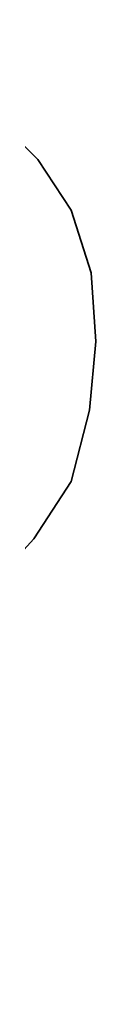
# Model space of a CAD drawing. Header units: millimetres. Extents: x -115 to 753, y -125 to 121.
# Tile 80 of 96: x 479.127 to 479.246, y 5.518 to 7.358. Entities that reach past the tile are written whole.
import ezdxf

# ---------------------------------------------------------------- set-up
doc = ezdxf.new("R2010")
doc.units = ezdxf.units.MM
doc.layers.add('DIM', color=4, linetype='Continuous')
doc.layers.add('layer 1', color=7, linetype='Continuous')

# ---------------------------------------------------------------- blocks, each defined once
blk = doc.blocks.new('TBI MOTION logo(完整正式版)')
at = {"layer": 'layer 1', "color": 22, "lineweight": 35}
blk.add_open_spline([(-64.65375, -6.863749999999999), (-64.65375, -6.863749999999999), (-64.84375, -7.296249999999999), (-64.84375, -7.296249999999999), (-64.84375, -7.296249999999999), (-64.84375, -7.296249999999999), (-64.86875, -7.34375), (-64.86875, -7.34375), (-64.86875, -7.34375), (-64.86875, -7.34375), (-64.86875, -7.36875), (-64.86875, -7.36875), (-64.86875, -7.36875), (-64.86875, -7.36875), (-65.15375, -7.653749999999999), (-65.15375, -7.653749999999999), (-65.15375, -7.653749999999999), (-65.15375, -7.653749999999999), (-65.17875, -7.653749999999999), (-65.17875, -7.653749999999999), (-65.17875, -7.653749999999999), (-65.17875, -7.653749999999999), (-65.20375, -7.678749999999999), (-65.20375, -7.678749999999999), (-65.20375, -7.678749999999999), (-65.20375, -7.678749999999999), (-65.58875, -7.871249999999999), (-65.58875, -7.871249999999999), (-65.58875, -7.871249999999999), (-65.58875, -7.871249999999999), (-65.63375, -7.871249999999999), (-65.63375, -7.871249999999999), (-65.63375, -7.871249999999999), (-65.63375, -7.871249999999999), (-65.65875, -7.893749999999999), (-65.65875, -7.893749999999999), (-65.65875, -7.893749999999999), (-65.65875, -7.893749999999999), (-66.09375, -7.943749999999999), (-66.09375, -7.943749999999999), (-66.09375, -7.943749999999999), (-66.09375, -7.943749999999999), (-66.11375, -7.943749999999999), (-66.11375, -7.943749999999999), (-66.11375, -7.943749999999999), (-66.11375, -7.943749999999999), (-66.16375, -7.943749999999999), (-66.16375, -7.943749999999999), (-66.16375, -7.943749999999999), (-66.16375, -7.943749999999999), (-66.30875, -7.943749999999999), (-66.30875, -7.943749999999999), (-66.30875, -7.943749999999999), (-66.30875, -7.943749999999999), (-66.69375, -7.943749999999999), (-66.69375, -7.943749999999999), (-66.69375, -7.943749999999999), (-66.69375, -7.943749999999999), (-67.07375, -7.943749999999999), (-67.07375, -7.943749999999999), (-67.07375, -7.943749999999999), (-67.07375, -7.943749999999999), (-67.12375, -7.943749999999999), (-67.12375, -7.943749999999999), (-67.12375, -7.943749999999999), (-67.12375, -7.943749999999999), (-67.12375, -7.966249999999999), (-67.12375, -7.966249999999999), (-67.12375, -7.966249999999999), (-67.12375, -7.966249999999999), (-67.14875, -7.991249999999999), (-67.14875, -7.991249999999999), (-67.14875, -7.991249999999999), (-67.14875, -7.991249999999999), (-67.24375, -8.34875), (-67.24375, -8.34875), (-67.24375, -8.34875), (-67.24375, -8.34875), (-67.31374999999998, -8.68625), (-67.31374999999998, -8.68625), (-67.31374999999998, -8.68625), (-67.31374999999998, -8.68625), (-67.26874999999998, -8.68625), (-67.26874999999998, -8.68625), (-67.26874999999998, -8.68625), (-67.26874999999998, -8.68625), (-67.07375, -8.68625), (-67.07375, -8.68625), (-67.07375, -8.68625), (-67.07375, -8.68625), (-66.54875, -8.68625), (-66.54875, -8.68625), (-66.54875, -8.68625), (-66.54875, -8.68625), (-65.82625, -8.68625), (-65.82625, -8.68625), (-65.82625, -8.68625), (-65.82625, -8.68625), (-65.01375, -8.68625), (-65.01375, -8.68625), (-65.01375, -8.68625), (-65.01375, -8.68625), (-64.05375, -8.68625), (-64.05375, -8.68625), (-64.05375, -8.68625), (-64.05375, -8.68625), (-62.08375, -8.68625), (-62.08375, -8.68625), (-62.08375, -8.68625), (-62.08375, -8.68625), (-60.06875, -8.68625), (-60.06875, -8.68625), (-60.06875, -8.68625), (-60.06875, -8.68625), (-59.10875, -8.68625), (-59.10875, -8.68625), (-59.10875, -8.68625), (-59.10875, -8.68625), (-58.29375, -8.68625), (-58.29375, -8.68625), (-58.29375, -8.68625), (-58.29375, -8.68625), (-57.57374999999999, -8.68625), (-57.57374999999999, -8.68625), (-57.57374999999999, -8.68625), (-57.57374999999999, -8.68625), (-57.04875, -8.68625), (-57.04875, -8.68625), (-57.04875, -8.68625), (-57.04875, -8.68625), (-56.85375, -8.68625), (-56.85375, -8.68625), (-56.85375, -8.68625), (-56.85375, -8.68625), (-56.70875, -8.68625), (-56.70875, -8.68625), (-56.70875, -8.68625), (-56.70875, -8.68625), (-56.61375, -8.68625), (-56.61375, -8.68625), (-56.61375, -8.68625), (-56.61375, -8.68625), (-56.56875, -8.68625), (-56.56875, -8.68625), (-56.56875, -8.68625), (-56.56875, -8.68625), (-55.65375, -8.638749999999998), (-55.65375, -8.638749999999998), (-55.65375, -8.638749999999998), (-55.65375, -8.638749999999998), (-54.76874999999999, -8.51875), (-54.76874999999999, -8.51875), (-54.76874999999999, -8.51875), (-54.76874999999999, -8.51875), (-53.90375, -8.30375), (-53.90375, -8.30375), (-53.90375, -8.30375), (-53.90375, -8.30375), (-53.08875, -8.03875), (-53.08875, -8.03875), (-53.08875, -8.03875), (-53.08875, -8.03875), (-52.34375, -7.653749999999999), (-52.34375, -7.653749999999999), (-52.34375, -7.653749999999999), (-52.34375, -7.653749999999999), (-51.69875, -7.296249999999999), (-51.69875, -7.296249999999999), (-51.69875, -7.296249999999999), (-51.69875, -7.296249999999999), (-51.21875, -6.911249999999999), (-51.21875, -6.911249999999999), (-51.21875, -6.911249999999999), (-51.21875, -6.911249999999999), (-50.83375, -6.50375), (-50.83375, -6.50375), (-50.83375, -6.50375), (-50.83375, -6.50375), (-50.44875, -5.94875), (-50.44875, -5.94875), (-50.44875, -5.94875), (-50.44875, -5.94875), (-50.13875, -5.303749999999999), (-50.13875, -5.303749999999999), (-50.13875, -5.303749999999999), (-50.13875, -5.303749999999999), (-49.99375, -4.653749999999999), (-49.99375, -4.653749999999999), (-49.99375, -4.653749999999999), (-49.99375, -4.653749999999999), (-49.92375, -3.98375), (-49.92375, -3.98375), (-49.92375, -3.98375), (-49.92375, -3.98375), (-49.99375, -3.19374), (-49.99375, -3.19374), (-49.99375, -3.19374), (-49.99375, -3.19374), (-50.23374, -2.44874), (-50.23374, -2.44874), (-50.23374, -2.44874), (-50.23374, -2.44874), (-50.59375, -1.87374), (-50.59375, -1.87374), (-50.59375, -1.87374), (-50.59375, -1.87374), (-51.09875, -1.31874), (-51.09875, -1.31874), (-51.09875, -1.31874), (-51.09875, -1.31874), (-51.74375, -0.81875), (-51.74375, -0.81875), (-51.74375, -0.81875), (-51.74375, -0.81875), (-52.53875, -0.48125), (-52.53875, -0.48125), (-52.53875, -0.48125), (-52.53875, -0.48125), (-53.47375, -0.21875), (-53.47375, -0.21875), (-53.47375, -0.21875), (-53.47375, -0.21875), (-54.52875, -0.04874), (-54.52875, -0.04874), (-54.52875, -0.04874), (-54.52875, -0.04874), (-55.65375, 0.12125), (-55.65375, 0.12125), (-55.65375, 0.12125), (-55.65375, 0.12125), (-54.50375, 0.28624), (-54.50375, 0.28624), (-54.50375, 0.28624), (-54.50375, 0.28624), (-53.83375, 0.38124), (-53.83375, 0.38124), (-53.83375, 0.38124), (-53.83375, 0.38124), (-53.18375, 0.50125), (-53.18375, 0.50125), (-53.18375, 0.50125), (-53.18375, 0.50125), (-52.55875, 0.6687400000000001), (-52.55875, 0.6687400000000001), (-52.55875, 0.6687400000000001), (-52.55875, 0.6687400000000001), (-52.03375, 0.86124), (-52.03375, 0.86124), (-52.03375, 0.86124), (-52.03375, 0.86124), (-51.50374, 1.031239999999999), (-51.50374, 1.031239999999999), (-51.50374, 1.031239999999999), (-51.50374, 1.031239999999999), (-51.09875, 1.271249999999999), (-51.09875, 1.271249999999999), (-51.09875, 1.271249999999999), (-51.09875, 1.271249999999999), (-50.71374999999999, 1.48624), (-50.71374999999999, 1.48624), (-50.71374999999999, 1.48624), (-50.71374999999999, 1.48624), (-50.37625, 1.77625), (-50.37625, 1.77625), (-50.37625, 1.77625), (-50.37625, 1.77625), (-49.82375, 2.37625), (-49.82375, 2.37625), (-49.82375, 2.37625), (-49.82375, 2.37625), (-49.41875, 2.996249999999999), (-49.41875, 2.996249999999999), (-49.41875, 2.996249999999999), (-49.41875, 2.996249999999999), (-49.22375, 3.766249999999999), (-49.22375, 3.766249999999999), (-49.22375, 3.766249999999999), (-49.22375, 3.766249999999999), (-49.15375, 4.50874), (-49.15375, 4.50874), (-49.15375, 4.50874), (-49.15375, 4.50874), (-49.20374999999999, 5.251249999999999), (-49.20374999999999, 5.251249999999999), (-49.20374999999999, 5.251249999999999), (-49.20374999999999, 5.251249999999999), (-49.41875, 5.926249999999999), (-49.41875, 5.926249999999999), (-49.41875, 5.926249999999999), (-49.41875, 5.926249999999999), (-49.77875, 6.47625), (-49.77875, 6.47625), (-49.77875, 6.47625), (-49.77875, 6.47625), (-50.33125, 7.026239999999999), (-50.33125, 7.026239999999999), (-50.33125, 7.026239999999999), (-50.33125, 7.026239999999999), (-51.00125, 7.43625), (-51.00125, 7.43625), (-51.00125, 7.43625), (-51.00125, 7.43625), (-51.79375, 7.72625), (-51.79375, 7.72625), (-51.79375, 7.72625), (-51.79375, 7.72625), (-52.72874999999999, 7.891239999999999), (-52.72874999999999, 7.891239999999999), (-52.72874999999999, 7.891239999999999), (-52.72874999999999, 7.891239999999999), (-53.83375, 7.98625), (-53.83375, 7.98625), (-53.83375, 7.98625), (-53.83375, 7.98625), (-53.92875, 7.98625), (-53.92875, 7.98625), (-53.92875, 7.98625), (-53.92875, 7.98625), (-54.26375, 7.98625), (-54.26375, 7.98625), (-54.26375, 7.98625), (-54.26375, 7.98625), (-54.74375, 7.98625), (-54.74375, 7.98625), (-54.74375, 7.98625), (-54.74375, 7.98625), (-55.36875, 7.98625), (-55.36875, 7.98625), (-55.36875, 7.98625), (-55.36875, 7.98625), (-56.13375, 7.98625), (-56.13375, 7.98625), (-56.13375, 7.98625), (-56.13375, 7.98625), (-56.94874999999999, 7.98625), (-56.94874999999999, 7.98625), (-56.94874999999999, 7.98625), (-56.94874999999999, 7.98625), (-58.77625, 7.98625), (-58.77625, 7.98625), (-58.77625, 7.98625), (-58.77625, 7.98625), (-60.59875, 7.98625), (-60.59875, 7.98625), (-60.59875, 7.98625), (-60.59875, 7.98625), (-61.41375, 7.98625), (-61.41375, 7.98625), (-61.41375, 7.98625), (-61.41375, 7.98625), (-62.17875, 7.98625), (-62.17875, 7.98625), (-62.17875, 7.98625), (-62.17875, 7.98625), (-62.80375, 7.98625), (-62.80375, 7.98625), (-62.80375, 7.98625), (-62.80375, 7.98625), (-63.30625, 7.98625), (-63.30625, 7.98625), (-63.30625, 7.98625), (-63.30625, 7.98625), (-63.57375, 7.98625), (-63.57375, 7.98625), (-63.57375, 7.98625), (-63.57375, 7.98625), (-63.57375, 7.96375), (-63.57375, 7.96375), (-63.57375, 7.96375), (-63.57375, 7.96375), (-63.59875, 7.94125), (-63.59875, 7.94125), (-63.59875, 7.94125), (-63.59875, 7.94125), (-63.69375, 7.55625), (-63.69375, 7.55625), (-63.69375, 7.55625), (-63.69375, 7.55625), (-63.76375, 7.246239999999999), (-63.76375, 7.246239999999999), (-63.76375, 7.246239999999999), (-63.76375, 7.246239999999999), (-63.23875000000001, 7.246239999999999), (-63.23875000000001, 7.246239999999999), (-63.23875000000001, 7.246239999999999), (-63.23875000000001, 7.246239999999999), (-62.75875, 7.246239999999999), (-62.75875, 7.246239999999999), (-62.75875, 7.246239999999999), (-62.75875, 7.246239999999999), (-62.61124999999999, 7.246239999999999), (-62.61124999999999, 7.246239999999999), (-62.61124999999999, 7.246239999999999), (-62.61124999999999, 7.246239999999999), (-62.56624999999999, 7.246239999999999), (-62.56624999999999, 7.246239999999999), (-62.56624999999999, 7.246239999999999), (-62.56624999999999, 7.246239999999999), (-62.22875, 7.246239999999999), (-62.22875, 7.246239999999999), (-62.22875, 7.246239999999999), (-62.22875, 7.246239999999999), (-62.20375, 7.246239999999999), (-62.20375, 7.246239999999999), (-62.20375, 7.246239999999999), (-62.20375, 7.246239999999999), (-62.17875, 7.21875), (-62.17875, 7.21875), (-62.17875, 7.21875), (-62.17875, 7.21875), (-61.96374999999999, 7.171249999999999), (-61.96374999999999, 7.171249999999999), (-61.96374999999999, 7.171249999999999), (-61.96374999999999, 7.171249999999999), (-61.72375, 7.126239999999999), (-61.72375, 7.126239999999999), (-61.72375, 7.126239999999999), (-61.72375, 7.126239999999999), (-61.70374999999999, 7.126239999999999), (-61.70374999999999, 7.126239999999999), (-61.70374999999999, 7.126239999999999), (-61.70374999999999, 7.126239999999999), (-61.55875, 7.076239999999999), (-61.55875, 7.076239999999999), (-61.55875, 7.076239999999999), (-61.55875, 7.076239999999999), (-61.50875, 7.076239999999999), (-61.50875, 7.076239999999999), (-61.50875, 7.076239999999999), (-61.50875, 7.076239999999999), (-61.48375, 7.026239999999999), (-61.48375, 7.026239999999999), (-61.48375, 7.026239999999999), (-61.48375, 7.026239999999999), (-61.31875, 6.83375), (-61.31875, 6.83375), (-61.31875, 6.83375), (-61.31875, 6.83375), (-61.29375, 6.81125), (-61.29375, 6.81125), (-61.29375, 6.81125), (-61.29375, 6.81125), (-61.29375, 6.786249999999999), (-61.29375, 6.786249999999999), (-61.29375, 6.786249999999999), (-61.29375, 6.786249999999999), (-61.19875, 6.50124), (-61.19875, 6.50124), (-61.19875, 6.50124), (-61.19875, 6.50124), (-61.17375, 6.45124), (-61.17375, 6.45124), (-61.17375, 6.45124), (-61.17375, 6.45124), (-61.19875, 6.40625), (-61.19875, 6.40625), (-61.19875, 6.40625), (-61.19875, 6.40625), (-61.26875, 5.99624), (-61.26875, 5.99624), (-61.26875, 5.99624), (-61.26875, 5.99624), (-61.26875, 5.85125), (-61.26875, 5.85125), (-61.26875, 5.85125), (-61.26875, 5.85125), (-61.26875, 5.826249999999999), (-61.26875, 5.826249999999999), (-61.26875, 5.826249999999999), (-61.26875, 5.826249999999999), (-61.29375, 5.80625), (-61.29375, 5.80625), (-61.29375, 5.80625), (-61.29375, 5.80625), (-61.34125, 5.661249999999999), (-61.34125, 5.661249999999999), (-61.34125, 5.661249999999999), (-61.34125, 5.661249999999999), (-61.41375, 5.44625), (-61.41375, 5.44625), (-61.41375, 5.44625), (-61.41375, 5.44625), (-61.48375, 5.15625), (-61.48375, 5.15625), (-61.48375, 5.15625), (-61.48375, 5.15625), (-61.58375, 4.82124), (-61.58375, 4.82124), (-61.58375, 4.82124), (-61.58375, 4.82124), (-61.79875, 4.00375), (-61.79875, 4.00375), (-61.79875, 4.00375), (-61.79875, 4.00375), (-62.05875, 2.996249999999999), (-62.05875, 2.996249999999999), (-62.05875, 2.996249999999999), (-62.05875, 2.996249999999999), (-62.34875, 1.916249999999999), (-62.34875, 1.916249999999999), (-62.34875, 1.916249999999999), (-62.34875, 1.916249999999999), (-62.97375, -0.41124), (-62.97375, -0.41124), (-62.97375, -0.41124), (-62.97375, -0.41124), (-63.59875, -2.75875), (-63.59875, -2.75875), (-63.59875, -2.75875), (-63.59875, -2.75875), (-63.88374999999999, -3.863739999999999), (-63.88374999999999, -3.863739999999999), (-63.88374999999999, -3.863739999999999), (-63.88374999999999, -3.863739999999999), (-64.14875, -4.823739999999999), (-64.14875, -4.823739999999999), (-64.14875, -4.823739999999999), (-64.14875, -4.823739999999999), (-64.36375, -5.64125), (-64.36375, -5.64125), (-64.36375, -5.64125), (-64.36375, -5.64125), (-64.43625, -5.97625), (-64.43625, -5.97625), (-64.43625, -5.97625), (-64.43625, -5.97625), (-64.50875, -6.286249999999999), (-64.50875, -6.286249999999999), (-64.50875, -6.286249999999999), (-64.50875, -6.286249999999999), (-64.50875, -6.308749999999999), (-64.50875, -6.308749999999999), (-64.50875, -6.308749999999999), (-64.50875, -6.308749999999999), (-64.57875, -6.50375), (-64.57875, -6.50375), (-64.57875, -6.50375), (-64.57875, -6.50375), (-64.62875, -6.69625), (-64.62875, -6.69625), (-64.62875, -6.69625), (-64.62875, -6.69625), (-64.62875, -6.768749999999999), (-64.62875, -6.768749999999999), (-64.62875, -6.768749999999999), (-64.62875, -6.768749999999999), (-64.62875, -6.813749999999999), (-64.62875, -6.813749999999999), (-64.62875, -6.813749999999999), (-64.62875, -6.813749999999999), (-64.62875, -6.83875), (-64.62875, -6.83875), (-64.62875, -6.83875), (-64.62875, -6.83875), (-64.65375, -6.863749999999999), (-64.65375, -6.863749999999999)], degree=3, knots=[0, 0, 0, 0, 0.0071942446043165, 0.0071942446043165, 0.0071942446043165, 0.0071942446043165, 0.0143884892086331, 0.0143884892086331, 0.0143884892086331, 0.0143884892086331, 0.0215827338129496, 0.0215827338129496, 0.0215827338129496, 0.0215827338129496, 0.0287769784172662, 0.0287769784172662, 0.0287769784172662, 0.0287769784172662, 0.0359712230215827, 0.0359712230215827, 0.0359712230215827, 0.0359712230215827, 0.0431654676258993, 0.0431654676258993, 0.0431654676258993, 0.0431654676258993, 0.0503597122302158, 0.0503597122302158, 0.0503597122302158, 0.0503597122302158, 0.0575539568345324, 0.0575539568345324, 0.0575539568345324, 0.0575539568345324, 0.0647482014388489, 0.0647482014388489, 0.0647482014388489, 0.0647482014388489, 0.0719424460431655, 0.0719424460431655, 0.0719424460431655, 0.0719424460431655, 0.079136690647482, 0.079136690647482, 0.079136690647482, 0.079136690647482, 0.0863309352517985, 0.0863309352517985, 0.0863309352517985, 0.0863309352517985, 0.0935251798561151, 0.0935251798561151, 0.0935251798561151, 0.0935251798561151, 0.1007194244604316, 0.1007194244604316, 0.1007194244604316, 0.1007194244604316, 0.1079136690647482, 0.1079136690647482, 0.1079136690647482, 0.1079136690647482, 0.1151079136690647, 0.1151079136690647, 0.1151079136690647, 0.1151079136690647, 0.1223021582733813, 0.1223021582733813, 0.1223021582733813, 0.1223021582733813, 0.1294964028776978, 0.1294964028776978, 0.1294964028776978, 0.1294964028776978, 0.1366906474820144, 0.1366906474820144, 0.1366906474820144, 0.1366906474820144, 0.1438848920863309, 0.1438848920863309, 0.1438848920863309, 0.1438848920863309, 0.1510791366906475, 0.1510791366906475, 0.1510791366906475, 0.1510791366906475, 0.158273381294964, 0.158273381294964, 0.158273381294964, 0.158273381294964, 0.1654676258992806, 0.1654676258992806, 0.1654676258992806, 0.1654676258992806, 0.1726618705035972, 0.1726618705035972, 0.1726618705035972, 0.1726618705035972, 0.1798561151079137, 0.1798561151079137, 0.1798561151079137, 0.1798561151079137, 0.1870503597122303, 0.1870503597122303, 0.1870503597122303, 0.1870503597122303, 0.1942446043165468, 0.1942446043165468, 0.1942446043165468, 0.1942446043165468, 0.2014388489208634, 0.2014388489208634, 0.2014388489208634, 0.2014388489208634, 0.2086330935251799, 0.2086330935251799, 0.2086330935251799, 0.2086330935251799, 0.2158273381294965, 0.2158273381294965, 0.2158273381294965, 0.2158273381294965, 0.2230215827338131, 0.2230215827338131, 0.2230215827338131, 0.2230215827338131, 0.2302158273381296, 0.2302158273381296, 0.2302158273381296, 0.2302158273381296, 0.2374100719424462, 0.2374100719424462, 0.2374100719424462, 0.2374100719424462, 0.2446043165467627, 0.2446043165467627, 0.2446043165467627, 0.2446043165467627, 0.2517985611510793, 0.2517985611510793, 0.2517985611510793, 0.2517985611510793, 0.2589928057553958, 0.2589928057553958, 0.2589928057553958, 0.2589928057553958, 0.2661870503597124, 0.2661870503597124, 0.2661870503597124, 0.2661870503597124, 0.273381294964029, 0.273381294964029, 0.273381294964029, 0.273381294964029, 0.2805755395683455, 0.2805755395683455, 0.2805755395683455, 0.2805755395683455, 0.2877697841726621, 0.2877697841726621, 0.2877697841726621, 0.2877697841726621, 0.2949640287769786, 0.2949640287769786, 0.2949640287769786, 0.2949640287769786, 0.3021582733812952, 0.3021582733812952, 0.3021582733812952, 0.3021582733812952, 0.3093525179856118, 0.3093525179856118, 0.3093525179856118, 0.3093525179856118, 0.3165467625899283, 0.3165467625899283, 0.3165467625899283, 0.3165467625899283, 0.3237410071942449, 0.3237410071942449, 0.3237410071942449, 0.3237410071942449, 0.3309352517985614, 0.3309352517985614, 0.3309352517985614, 0.3309352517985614, 0.338129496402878, 0.338129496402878, 0.338129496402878, 0.338129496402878, 0.3453237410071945, 0.3453237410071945, 0.3453237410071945, 0.3453237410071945, 0.3525179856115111, 0.3525179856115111, 0.3525179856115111, 0.3525179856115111, 0.3597122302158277, 0.3597122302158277, 0.3597122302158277, 0.3597122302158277, 0.3669064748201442, 0.3669064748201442, 0.3669064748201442, 0.3669064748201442, 0.3741007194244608, 0.3741007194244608, 0.3741007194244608, 0.3741007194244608, 0.3812949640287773, 0.3812949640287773, 0.3812949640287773, 0.3812949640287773, 0.3884892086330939, 0.3884892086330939, 0.3884892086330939, 0.3884892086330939, 0.3956834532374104, 0.3956834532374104, 0.3956834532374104, 0.3956834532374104, 0.4028776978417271, 0.4028776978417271, 0.4028776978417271, 0.4028776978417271, 0.4100719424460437, 0.4100719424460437, 0.4100719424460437, 0.4100719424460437, 0.4172661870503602, 0.4172661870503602, 0.4172661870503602, 0.4172661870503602, 0.4244604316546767, 0.4244604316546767, 0.4244604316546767, 0.4244604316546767, 0.4316546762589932, 0.4316546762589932, 0.4316546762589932, 0.4316546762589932, 0.4388489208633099, 0.4388489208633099, 0.4388489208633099, 0.4388489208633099, 0.4460431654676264, 0.4460431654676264, 0.4460431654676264, 0.4460431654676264, 0.453237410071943, 0.453237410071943, 0.453237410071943, 0.453237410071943, 0.4604316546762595, 0.4604316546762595, 0.4604316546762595, 0.4604316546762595, 0.467625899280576, 0.467625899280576, 0.467625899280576, 0.467625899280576, 0.4748201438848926, 0.4748201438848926, 0.4748201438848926, 0.4748201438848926, 0.4820143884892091, 0.4820143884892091, 0.4820143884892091, 0.4820143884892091, 0.4892086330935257, 0.4892086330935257, 0.4892086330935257, 0.4892086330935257, 0.4964028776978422, 0.4964028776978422, 0.4964028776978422, 0.4964028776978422, 0.5035971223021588, 0.5035971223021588, 0.5035971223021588, 0.5035971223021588, 0.5107913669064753, 0.5107913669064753, 0.5107913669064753, 0.5107913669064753, 0.5179856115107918, 0.5179856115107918, 0.5179856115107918, 0.5179856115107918, 0.5251798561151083, 0.5251798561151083, 0.5251798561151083, 0.5251798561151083, 0.5323741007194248, 0.5323741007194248, 0.5323741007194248, 0.5323741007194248, 0.5395683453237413, 0.5395683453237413, 0.5395683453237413, 0.5395683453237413, 0.5467625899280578, 0.5467625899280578, 0.5467625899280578, 0.5467625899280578, 0.5539568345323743, 0.5539568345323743, 0.5539568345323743, 0.5539568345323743, 0.5611510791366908, 0.5611510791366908, 0.5611510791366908, 0.5611510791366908, 0.5683453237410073, 0.5683453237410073, 0.5683453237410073, 0.5683453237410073, 0.5755395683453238, 0.5755395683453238, 0.5755395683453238, 0.5755395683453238, 0.5827338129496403, 0.5827338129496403, 0.5827338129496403, 0.5827338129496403, 0.5899280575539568, 0.5899280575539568, 0.5899280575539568, 0.5899280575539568, 0.5971223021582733, 0.5971223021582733, 0.5971223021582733, 0.5971223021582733, 0.60431654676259, 0.60431654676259, 0.60431654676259, 0.60431654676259, 0.6115107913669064, 0.6115107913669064, 0.6115107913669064, 0.6115107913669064, 0.618705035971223, 0.618705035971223, 0.618705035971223, 0.618705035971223, 0.6258992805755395, 0.6258992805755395, 0.6258992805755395, 0.6258992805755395, 0.633093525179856, 0.633093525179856, 0.633093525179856, 0.633093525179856, 0.6402877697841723, 0.6402877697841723, 0.6402877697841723, 0.6402877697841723, 0.6474820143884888, 0.6474820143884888, 0.6474820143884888, 0.6474820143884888, 0.6546762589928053, 0.6546762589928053, 0.6546762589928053, 0.6546762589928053, 0.6618705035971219, 0.6618705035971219, 0.6618705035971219, 0.6618705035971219, 0.6690647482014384, 0.6690647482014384, 0.6690647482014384, 0.6690647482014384, 0.6762589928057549, 0.6762589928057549, 0.6762589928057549, 0.6762589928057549, 0.6834532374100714, 0.6834532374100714, 0.6834532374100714, 0.6834532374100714, 0.6906474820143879, 0.6906474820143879, 0.6906474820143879, 0.6906474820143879, 0.6978417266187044, 0.6978417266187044, 0.6978417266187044, 0.6978417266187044, 0.7050359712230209, 0.7050359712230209, 0.7050359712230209, 0.7050359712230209, 0.7122302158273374, 0.7122302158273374, 0.7122302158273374, 0.7122302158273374, 0.7194244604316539, 0.7194244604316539, 0.7194244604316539, 0.7194244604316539, 0.7266187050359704, 0.7266187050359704, 0.7266187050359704, 0.7266187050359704, 0.7338129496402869, 0.7338129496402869, 0.7338129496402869, 0.7338129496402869, 0.7410071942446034, 0.7410071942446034, 0.7410071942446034, 0.7410071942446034, 0.7482014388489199, 0.7482014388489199, 0.7482014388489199, 0.7482014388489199, 0.7553956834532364, 0.7553956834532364, 0.7553956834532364, 0.7553956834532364, 0.7625899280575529, 0.7625899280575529, 0.7625899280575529, 0.7625899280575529, 0.7697841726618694, 0.7697841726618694, 0.7697841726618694, 0.7697841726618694, 0.7769784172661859, 0.7769784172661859, 0.7769784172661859, 0.7769784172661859, 0.7841726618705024, 0.7841726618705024, 0.7841726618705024, 0.7841726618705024, 0.7913669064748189, 0.7913669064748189, 0.7913669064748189, 0.7913669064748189, 0.7985611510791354, 0.7985611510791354, 0.7985611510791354, 0.7985611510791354, 0.8057553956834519, 0.8057553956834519, 0.8057553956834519, 0.8057553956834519, 0.8129496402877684, 0.8129496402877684, 0.8129496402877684, 0.8129496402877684, 0.8201438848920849, 0.8201438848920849, 0.8201438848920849, 0.8201438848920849, 0.8273381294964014, 0.8273381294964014, 0.8273381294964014, 0.8273381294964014, 0.8345323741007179, 0.8345323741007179, 0.8345323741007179, 0.8345323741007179, 0.8417266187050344, 0.8417266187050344, 0.8417266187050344, 0.8417266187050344, 0.8489208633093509, 0.8489208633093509, 0.8489208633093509, 0.8489208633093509, 0.8561151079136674, 0.8561151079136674, 0.8561151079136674, 0.8561151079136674, 0.8633093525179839, 0.8633093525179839, 0.8633093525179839, 0.8633093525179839, 0.8705035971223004, 0.8705035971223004, 0.8705035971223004, 0.8705035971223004, 0.8776978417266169, 0.8776978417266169, 0.8776978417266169, 0.8776978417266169, 0.8848920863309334, 0.8848920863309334, 0.8848920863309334, 0.8848920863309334, 0.8920863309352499, 0.8920863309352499, 0.8920863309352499, 0.8920863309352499, 0.8992805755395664, 0.8992805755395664, 0.8992805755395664, 0.8992805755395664, 0.9064748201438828, 0.9064748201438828, 0.9064748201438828, 0.9064748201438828, 0.9136690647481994, 0.9136690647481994, 0.9136690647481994, 0.9136690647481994, 0.9208633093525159, 0.9208633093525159, 0.9208633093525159, 0.9208633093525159, 0.9280575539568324, 0.9280575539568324, 0.9280575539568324, 0.9280575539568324, 0.9352517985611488, 0.9352517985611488, 0.9352517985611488, 0.9352517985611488, 0.9424460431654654, 0.9424460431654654, 0.9424460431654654, 0.9424460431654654, 0.9496402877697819, 0.9496402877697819, 0.9496402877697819, 0.9496402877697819, 0.9568345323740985, 0.9568345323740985, 0.9568345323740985, 0.9568345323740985, 0.9640287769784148, 0.9640287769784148, 0.9640287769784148, 0.9640287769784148, 0.9712230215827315, 0.9712230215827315, 0.9712230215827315, 0.9712230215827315, 0.978417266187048, 0.978417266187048, 0.978417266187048, 0.978417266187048, 0.9856115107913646, 0.9856115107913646, 0.9856115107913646, 0.9856115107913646, 0.9928057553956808, 0.9928057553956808, 0.9928057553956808, 0.9928057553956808, 1, 1, 1, 1], dxfattribs=at)

msp = doc.modelspace()

# ---------------------------------------------------------------- block references
at = {"layer": 'DIM', "xscale": 0.1729727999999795, "yscale": 0.1729727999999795, "zscale": 0.1729727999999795}
msp.add_blockref('TBI MOTION logo(完整正式版)', (487.7485377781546, 5.97700432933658), dxfattribs=at)

doc.saveas('drawing.dxf')
